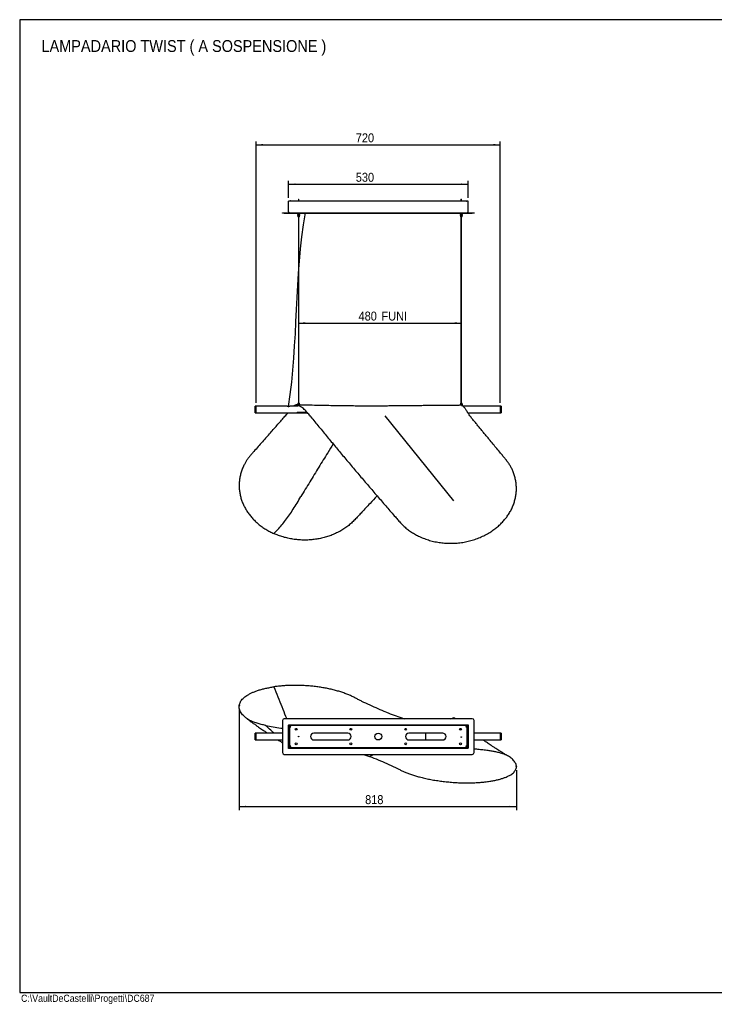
# Model space of a CAD drawing. Header units: millimetres. Extents: x 50 to 4150, y 15 to 2920.
# Tile 1 of 4: x 50 to 2100, y 15 to 2920. Entities that reach past the tile are written whole.
import ezdxf

# ---------------------------------------------------------------- set-up
doc = ezdxf.new("R2010")
doc.units = ezdxf.units.MM
doc.header["$LTSCALE"] = 10
doc.header["$PDSIZE"] = -1
doc.linetypes.add('SLD-Solido', pattern=[0])
for name, color, linetype in [('NOTE', 3, 'SLD-Solido'), ('QUOTE', 1, 'SLD-Solido'), ('SCHIZZI', 9, 'Continuous')]:
    doc.layers.add(name, color=color, linetype=linetype)
doc.styles.add('SLDTEXTSTYLE0', font='GOTHIC.TTF', dxfattribs={"width": 0.913})
doc.dimstyles.new('SLDDIMSTYLE0', dxfattribs={"dimtxt": 26.458333, "dimasz": 20, "dimexe": 0, "dimexo": 0.0625, "dimgap": 6.614583, "dimtad": 1, "dimdec": 1, "dimrnd": 1e-09, "dimzin": 12, "dimdsep": 46, "dimtxsty": 'SLDTEXTSTYLE0', "dimsah": 1, "dimcen": 0.09, "dimadec": 0, "dimazin": 3, "dimtfac": 1, "dimtdec": 1, "dimtofl": 0, "dimtmove": 0, "dimatfit": 3, "dimfxl": 1, "dimfrac": 2, "dimtolj": 1, "dimtzin": 12, "dimarcsym": 0})

# ---------------------------------------------------------------- blocks, each defined once
blk = doc.blocks.new('_D')
at = {"layer": 'QUOTE', "transparency": 16777216}
for p, q in [((843.3, 2394.4), (843.3, 2444.5)), ((1373.3, 2394.4), (1373.3, 2444.5)), ((843.3, 2434.5), (1373.3, 2434.5))]:
    blk.add_line(p, q, dxfattribs=at)
for points in [[(843.3, 2434.5), (863.3, 2432), (863.3, 2437)], [(1373.3, 2434.5), (1353.3, 2437), (1353.3, 2432)]]:
    blk.add_solid(points, dxfattribs=at)
at = {"layer": 'QUOTE', "transparency": 16777216, "insert": (1042, 2468.3), "char_height": 26.46, "attachment_point": 1, "style": 'SLDTEXTSTYLE0'}
blk.add_mtext('530', dxfattribs=at)
blk = doc.blocks.new('_D_1')
at = {"layer": 'QUOTE', "transparency": 16777216}
blk.add_line((873.3, 2025.1), (1353.3, 2025.1), dxfattribs=at)
for points in [[(873.3, 2025.1), (893.3, 2022.6), (893.3, 2027.6)], [(1353.3, 2025.1), (1333.3, 2027.6), (1333.3, 2022.6)]]:
    blk.add_solid(points, dxfattribs=at)
at = {"layer": 'QUOTE', "transparency": 16777216, "char_height": 26.46, "attachment_point": 1, "style": 'SLDTEXTSTYLE0'}
for s, insert in [('480', (1050.1, 2058.9)), (' FUNI', (1108.8, 2058.9))]:
    blk.add_mtext(s, dxfattribs=dict(at, insert=insert))
blk = doc.blocks.new('_D_2')
at = {"layer": 'QUOTE', "transparency": 16777216}
for p, q in [((748.3, 1790.1), (748.3, 2560.9)), ((1468.3, 1790.1), (1468.3, 2560.9)), ((748.3, 2550.9), (1468.3, 2550.9))]:
    blk.add_line(p, q, dxfattribs=at)
for points in [[(748.3, 2550.9), (768.3, 2548.4), (768.3, 2553.4)], [(1468.3, 2550.9), (1448.3, 2553.4), (1448.3, 2548.4)]]:
    blk.add_solid(points, dxfattribs=at)
at = {"layer": 'QUOTE', "transparency": 16777216, "insert": (1042, 2584.7), "char_height": 26.46, "attachment_point": 1, "style": 'SLDTEXTSTYLE0'}
blk.add_mtext('720', dxfattribs=at)
blk = doc.blocks.new('_D_6')
at = {"layer": 'QUOTE', "transparency": 16777216}
for p, q in [((697.9, 886.6), (697.9, 588.4)), ((1516, 706.1), (1516, 588.4)), ((697.9, 598.4), (1516, 598.4))]:
    blk.add_line(p, q, dxfattribs=at)
for points in [[(697.9, 598.4), (717.9, 595.9), (717.9, 600.9)], [(1516, 598.4), (1496, 600.9), (1496, 595.9)]]:
    blk.add_solid(points, dxfattribs=at)
at = {"layer": 'QUOTE', "transparency": 16777216, "insert": (1069.5, 632.2), "char_height": 26.46, "attachment_point": 1, "style": 'SLDTEXTSTYLE0'}
blk.add_mtext('818', dxfattribs=at)

msp = doc.modelspace()

# ---------------------------------------------------------------- linework, layer by layer
for p, q in [((1373.33, 2384.41), (843.33, 2384.41)), ((843.33, 2353.41), (843.33, 2384.41)), ((849.83, 2385.41), (1366.83, 2385.41)), ((872.38, 2390.86), (872.38, 2385.41)), ((872.38, 2390.86), (873.52, 2390.86)), ((873.52, 2390.86), (874.28, 2390.86)), ((874.28, 2385.41), (874.28, 2390.86)), ((1352.38, 2390.86), (1352.38, 2385.41)), ((1352.38, 2390.86), (1354.28, 2390.86)), ((1354.28, 2385.41), (1354.28, 2390.86)), ((1373.33, 2353.41), (1373.33, 2384.41)), ((825.83, 2348.91), (825.83, 2350.41)), ((825.83, 2350.41), (830.83, 2350.41)), ((830.83, 2348.91), (825.83, 2348.91)), ((830.83, 2350.41), (1385.83, 2350.41)), ((830.83, 2348.91), (1385.83, 2348.91)), ((865.33, 2348.91), (865.33, 2348.54)), ((867.41, 2348.54), (865.33, 2348.54)), ((881.33, 2348.54), (867.41, 2348.54)), ((869.93, 2345.2), (869.93, 2341.87)), ((870.81, 2345.2), (869.93, 2345.2)), ((870.81, 2341.87), (869.93, 2341.87)), ((870.48, 2348.54), (870.48, 2345.2)), ((870.48, 2341.87), (870.48, 2338.54)), ((871.22, 2338.54), (870.48, 2338.54)), ((876.73, 2345.2), (870.81, 2345.2)), ((876.73, 2341.87), (870.81, 2341.87)), ((876.18, 2338.54), (871.22, 2338.54)), ((872.38, 2338.54), (872.38, 1788.63)), ((874.28, 1788.63), (874.28, 2338.54)), ((876.18, 2345.2), (876.18, 2348.54)), ((876.18, 2338.54), (876.18, 2341.87)), ((876.73, 2341.87), (876.73, 2345.2)), ((881.33, 2348.54), (881.33, 2348.91)), ((1345.33, 2348.91), (1345.33, 2348.54)), ((1361.33, 2348.54), (1345.33, 2348.54)), ((1349.93, 2345.2), (1349.93, 2341.87)), ((1356.73, 2345.2), (1349.93, 2345.2)), ((1356.73, 2341.87), (1349.93, 2341.87)), ((1350.48, 2348.54), (1350.48, 2345.2)), ((1350.48, 2341.87), (1350.48, 2338.54)), ((1356.18, 2338.54), (1350.48, 2338.54)), ((1352.38, 2338.54), (1352.38, 1788.98)), ((1354.28, 1788.98), (1354.28, 2338.54)), ((1356.18, 2345.2), (1356.18, 2348.54)), ((1356.18, 2338.54), (1356.18, 2341.87)), ((1356.73, 2341.87), (1356.73, 2345.2)), ((1361.33, 2348.54), (1361.33, 2348.91)), ((1385.83, 2350.41), (1390.83, 2350.41)), ((1390.83, 2348.91), (1385.83, 2348.91)), ((1390.83, 2350.41), (1390.83, 2348.91)), ((748.33, 1780.11), (745.33, 1780.11)), ((745.33, 1760.11), (745.33, 1780.11)), ((839.33, 1780.11), (748.33, 1780.11)), ((748.33, 1760.11), (748.33, 1780.11)), ((870.48, 1780.11), (847.32, 1780.11)), ((871.75, 1783.24), (866.97, 1783.34)), ((869.93, 1785.29), (869.93, 1781.96)), ((876.73, 1785.29), (869.93, 1785.29)), ((872.77, 1781.96), (869.93, 1781.96)), ((870.48, 1788.63), (870.48, 1785.29)), ((870.48, 1788.63), (876.18, 1788.63)), ((870.48, 1781.96), (870.48, 1780.11)), ((876.18, 1785.29), (876.18, 1788.63)), ((876.18, 1780.11), (876.18, 1780.36)), ((876.64, 1780.11), (876.18, 1780.11)), ((876.73, 1782.85), (876.73, 1785.29)), ((1092.58, 1780.11), (1083.71, 1780.11)), ((1349.93, 1785.65), (1349.93, 1782.31)), ((1356.73, 1785.65), (1349.93, 1785.65)), ((1356.73, 1782.31), (1349.93, 1782.31)), ((1350.48, 1788.98), (1350.48, 1785.65)), ((1350.48, 1788.98), (1356.18, 1788.98)), ((1350.48, 1782.31), (1350.48, 1782.3)), ((1356.18, 1785.65), (1356.18, 1788.98)), ((1356.18, 1781.52), (1356.18, 1782.31)), ((1356.73, 1782.31), (1356.73, 1785.65)), ((1468.33, 1780.11), (1358.41, 1780.11)), ((1471.33, 1780.11), (1468.33, 1780.11)), ((1468.33, 1780.11), (1468.33, 1760.11)), ((1471.33, 1780.11), (1471.33, 1760.11)), ((745.33, 1760.11), (748.33, 1760.11)), ((748.33, 1760.11), (868.33, 1760.11)), ((868.33, 1761.18), (898.59, 1761.18)), ((868.33, 1760.11), (868.33, 1761.18)), ((868.83, 1761.18), (868.83, 1761.06)), ((898.69, 1761.06), (868.83, 1761.06)), ((868.83, 1761.06), (868.83, 1760.11)), ((868.83, 1760.11), (899.5, 1760.11)), ((1331.35, 1500.95), (1128.33, 1751.03)), ((1372.28, 1760.11), (1468.33, 1760.11)), ((1468.33, 1760.11), (1471.33, 1760.11)), ((825.83, 852.58), (825.83, 757.58)), ((1385.83, 857.58), (830.83, 857.58)), ((1322.87, 857.58), (1331.35, 860.77)), ((1331.35, 860.77), (1323.56, 857.58)), ((1335.2, 857.58), (1331.35, 860.77)), ((1332.94, 857.58), (1331.35, 860.77)), ((1390.83, 757.58), (1390.83, 852.58)), ((748.33, 815.04), (745.33, 815.04)), ((745.33, 805.04), (745.33, 815.04)), ((825.83, 815.04), (748.33, 815.04)), ((748.33, 805.04), (748.33, 815.04)), ((843.33, 840.08), (843.33, 838.58)), ((843.33, 840.08), (1373.33, 840.08)), ((843.33, 838.58), (1373.33, 838.58)), ((843.33, 838.48), (844.83, 838.48)), ((843.33, 771.68), (843.33, 838.48)), ((844.83, 771.68), (844.83, 838.48)), ((845.08, 824.08), (844.83, 824.33)), ((844.83, 819.83), (845.08, 820.08)), ((845.43, 824.08), (845.08, 824.08)), ((845.08, 824.08), (845.08, 820.08)), ((845.08, 820.08), (845.43, 820.08)), ((845.43, 824.08), (845.43, 820.08)), ((845.43, 820.31), (845.72, 820.31)), ((845.83, 823.86), (845.72, 823.86)), ((1370.83, 837.58), (845.83, 837.58)), ((845.83, 837.58), (845.83, 835.58)), ((845.83, 835.48), (845.83, 774.68)), ((846.33, 835.48), (845.83, 835.48)), ((1018.33, 815.08), (918.33, 815.08)), ((1298.33, 815.08), (1198.33, 815.08)), ((1247.32, 815.08), (1247.32, 795.08)), ((1370.33, 835.48), (1370.83, 835.48)), ((1370.83, 837.58), (1370.83, 835.58)), ((1370.83, 774.68), (1370.83, 835.48)), ((1370.83, 820.31), (1370.92, 820.31)), ((1371.23, 823.86), (1370.92, 823.86)), ((1370.92, 820.31), (1371.23, 820.31)), ((1370.99, 822.04), (1370.99, 822.04)), ((1371.09, 820.31), (1371.08, 820.15)), ((1371.58, 824.08), (1371.23, 824.08)), ((1371.23, 820.08), (1371.23, 824.08)), ((1371.23, 820.08), (1371.58, 820.08)), ((1371.83, 824.33), (1371.58, 824.08)), ((1371.58, 823.93), (1371.58, 824.08)), ((1371.58, 820.08), (1371.58, 823.93)), ((1371.58, 820.08), (1371.83, 819.83)), ((1373.33, 838.48), (1371.83, 838.48)), ((1371.83, 838.48), (1371.83, 771.68)), ((1372.67, 838.48), (1373.33, 838.58)), ((1373.33, 840.08), (1373.33, 838.58)), ((1373.33, 838.48), (1373.33, 771.68)), ((1468.33, 815.04), (1390.83, 815.04)), ((1471.33, 815.04), (1468.33, 815.04)), ((1468.33, 815.04), (1468.33, 809.02)), ((1468.33, 815.04), (1468.33, 805.04)), ((1471.33, 815.04), (1471.33, 809.02)), ((745.33, 795.04), (745.33, 805.04)), ((745.33, 795.04), (748.33, 795.04)), ((748.33, 795.04), (748.33, 805.04)), ((748.33, 795.04), (825.83, 795.04)), ((825.83, 794.16), (824.7, 795.04)), ((845.08, 790.08), (844.83, 790.33)), ((844.83, 785.83), (845.08, 786.08)), ((845.43, 790.08), (845.08, 790.08)), ((845.08, 790.08), (845.08, 786.08)), ((845.08, 786.08), (845.43, 786.08)), ((845.43, 790.08), (845.43, 788.08)), ((845.43, 788.08), (845.43, 786.08)), ((845.43, 786.31), (845.64, 786.31)), ((845.49, 789.86), (845.49, 790.09)), ((845.83, 789.9), (845.81, 789.93)), ((918.33, 795.08), (1018.33, 795.08)), ((1198.33, 795.08), (1298.33, 795.08)), ((1370.83, 786.31), (1370.92, 786.31)), ((1371.23, 789.86), (1370.92, 789.86)), ((1370.92, 786.31), (1371.23, 786.31)), ((1370.99, 788.04), (1370.99, 788.04)), ((1371.58, 790.08), (1371.23, 790.08)), ((1371.23, 786.08), (1371.23, 790.08)), ((1371.23, 786.08), (1371.58, 786.08)), ((1371.83, 790.33), (1371.58, 790.08)), ((1371.58, 789.93), (1371.58, 790.08)), ((1371.58, 786.08), (1371.58, 789.93)), ((1371.58, 786.08), (1371.83, 785.83)), ((1390.83, 795.04), (1468.33, 795.04)), ((1468.33, 809.02), (1468.33, 795.04)), ((1468.33, 805.04), (1468.33, 795.04)), ((1468.33, 795.04), (1471.33, 795.04)), ((1471.33, 809.02), (1471.33, 795.04)), ((843.33, 771.68), (844.83, 771.68)), ((843.87, 771.68), (843.33, 771.58)), ((843.33, 770.08), (843.33, 771.58)), ((1373.33, 771.58), (843.33, 771.58)), ((1373.33, 770.08), (843.33, 770.08)), ((845.83, 774.68), (846.6, 774.68)), ((845.83, 772.58), (845.83, 774.58)), ((845.83, 772.58), (1370.83, 772.58)), ((1370.83, 774.68), (1370.06, 774.68)), ((1370.83, 772.58), (1370.83, 774.58)), ((1373.33, 771.68), (1371.83, 771.68)), ((1373.33, 771.58), (1372.67, 771.68)), ((1373.33, 770.08), (1373.33, 771.58)), ((830.83, 752.58), (1385.83, 752.58)), ((1065.07, 752.58), (1082.72, 746.4)), ((1082.72, 746.4), (1094.06, 752.58))]:
    msp.add_line(p, q)
at = {"flags": 128}
for points in [[(845.64, 822.08), (845.64, 822.08)], [(845.57, 788.08), (845.57, 788.08)]]:
    msp.add_lwpolyline(points, dxfattribs=at)
for centre, radius in [((865.83, 826.58), 2.7), ((1027.49, 826.58), 2.7), ((1108.33, 805.08), 10), ((1189.16, 826.58), 2.7), ((1350.83, 826.58), 2.7), ((865.83, 783.58), 2.7), ((873.33, 805.08), 0.95), ((1027.49, 783.58), 2.7), ((1189.16, 783.58), 2.7), ((1350.83, 783.58), 2.7), ((1353.33, 803.48), 0.95)]:
    msp.add_circle(centre, radius)
for centre, radius, start, end in [((830.83, 852.58), 5, 90, 180), ((1385.83, 852.58), 5, 0, 90), ((918.33, 805.08), 10, 90, 270), ((1018.33, 805.08), 10, 270, 90), ((1198.33, 805.08), 10, 90, 270), ((1298.33, 805.08), 10, 270, 90), ((830.83, 757.58), 5, 180, 270), ((1385.83, 757.58), 5, 270, 0)]:
    msp.add_arc(centre, radius, start, end)
for points, knots in [([(849.24, 2385.29), (848.92, 2385.26), (848.17, 2385.17), (847.58, 2384.68), (847.26, 2384.41)], [0, 0, 0, 0, 0.4353633, 1, 1, 1, 1]), ([(848, 2384.41), (848.12, 2384.54), (848.42, 2384.84), (848.87, 2385.15), (849.35, 2385.37), (849.67, 2385.4), (849.83, 2385.41)], [0, 0, 0, 0, 0.20239602, 0.48509908, 0.73941285, 1, 1, 1, 1]), ([(1366.83, 2385.41), (1366.91, 2385.41), (1367.08, 2385.4), (1367.33, 2385.34), (1367.59, 2385.24), (1367.84, 2385.1), (1368.18, 2384.87), (1368.46, 2384.63), (1368.65, 2384.43), (1368.67, 2384.41)], [0, 0, 0, 0, 0.1361621, 0.27326961, 0.41334994, 0.55446038, 0.69074873, 0.96795589, 1, 1, 1, 1]), ([(1369.4, 2384.41), (1369.07, 2384.68), (1368.5, 2385.16), (1367.76, 2385.25), (1367.45, 2385.29)], [0, 0, 0, 0, 0.5747652, 1, 1, 1, 1]), ([(846.33, 2350.41), (846.07, 2350.46), (845.56, 2350.55), (844.8, 2351.27), (844.05, 2352.27), (843.56, 2353.04), (843.33, 2353.41)], [0, 0, 0, 0, 0.254649, 0.5095407, 0.7644336, 1, 1, 1, 1]), ([(839.33, 1780.11), (839.33, 1780.11), (839.33, 1780.11), (839.39, 1780.09), (839.49, 1780.05), (839.62, 1780), (839.82, 1779.92), (840, 1779.86), (840.14, 1779.82), (840.34, 1779.75), (840.59, 1779.68), (840.93, 1779.58), (841.3, 1779.49), (841.71, 1779.41), (842.15, 1779.35), (842.59, 1779.3), (843.04, 1779.28), (843.47, 1779.27), (843.92, 1779.29), (844.49, 1779.34), (845.05, 1779.43), (845.48, 1779.52), (845.76, 1779.59), (845.94, 1779.64), (846.18, 1779.71), (846.43, 1779.79), (846.7, 1779.87), (846.92, 1779.96), (847.1, 1780.02), (847.23, 1780.07), (847.31, 1780.11), (847.32, 1780.11), (847.32, 1780.11)], [0, 0, 0, 0, 0.0248222, 0.0657721, 0.0822597, 0.1241033, 0.1677876, 0.186608, 0.2054282, 0.2249164, 0.2647047, 0.2915733, 0.3323814, 0.3730813, 0.4007019, 0.442877, 0.4812274, 0.5071012, 0.5465715, 0.5869129, 0.6442805, 0.6883878, 0.7073884, 0.7263888, 0.746054, 0.7864025, 0.8137318, 0.8553708, 0.8957228, 0.9230397, 0.9646435, 1, 1, 1, 1]), ([(909.11, 1748.49), (907.74, 1750.18), (904.98, 1753.56), (900.79, 1758.57), (896.67, 1763.59), (892.17, 1768.23), (887.27, 1772.67), (882.53, 1776.4), (878.14, 1779.39), (874.09, 1781.62), (870.03, 1783.1), (866.11, 1783.54), (862.53, 1782.75), (859.99, 1781.5), (858.71, 1780.39), (858.4, 1780.11)], [0, 0, 0, 0, 0.0884126, 0.1768983, 0.2655769, 0.3550882, 0.445371, 0.5366397, 0.6062798, 0.677336, 0.7502444, 0.8249541, 0.9004284, 0.9754, 1, 1, 1, 1]), ([(1350.7, 1782.31), (1345.36, 1782.26), (1334.36, 1782.16), (1318.08, 1782.02), (1302.26, 1781.88), (1287.58, 1781.75), (1274.05, 1781.63), (1261.68, 1781.51), (1250.85, 1781.41), (1241.49, 1781.32), (1233.5, 1781.24), (1226.4, 1781.17), (1219.77, 1781.1), (1213.78, 1781.03), (1208.62, 1780.98), (1204.72, 1780.94), (1201.54, 1780.9), (1197.31, 1780.86), (1191.25, 1780.79), (1183.37, 1780.71), (1174.63, 1780.62), (1165.09, 1780.52), (1154.51, 1780.43), (1142.15, 1780.33), (1127.96, 1780.23), (1111.86, 1780.15), (1094.5, 1780.11), (1075.88, 1780.12), (1056, 1780.19), (1034.85, 1780.32), (1013.12, 1780.54), (990.86, 1780.83), (968.14, 1781.21), (944.36, 1781.67), (919.52, 1782.2), (896.21, 1782.71), (881.19, 1783.04), (874.81, 1783.17)], [0, 0, 0, 0, 0.033668, 0.0693423, 0.1026007, 0.1334417, 0.1618638, 0.1878656, 0.2114458, 0.2300912, 0.246881, 0.2618145, 0.2748911, 0.2886679, 0.2995212, 0.3074503, 0.313261, 0.3195882, 0.3341164, 0.3514276, 0.3692359, 0.3892632, 0.4115096, 0.4359753, 0.4671457, 0.5009743, 0.5374481, 0.5765696, 0.6183416, 0.6627675, 0.7098509, 0.7553486, 0.8030857, 0.8530653, 0.9052895, 0.9597596, 1, 1, 1, 1]), ([(1353.72, 1782.2), (1354, 1782.19), (1355.09, 1782.16), (1356.78, 1781.37), (1358.98, 1779.81), (1361.21, 1777.47), (1363.53, 1774.39), (1365.87, 1770.8), (1368.29, 1766.83), (1370.67, 1762.55), (1373.48, 1758.11), (1375.56, 1755.32), (1376.6, 1753.92)], [0, 0, 0, 0, 0.036032, 0.1414006, 0.2449713, 0.360463, 0.4727583, 0.5816915, 0.6880974, 0.7924783, 0.8959553, 1, 1, 1, 1]), ([(775.8, 1685.28), (783.26, 1693.69), (798.16, 1710.5), (814.67, 1729.31), (825.35, 1741.53), (830.24, 1747.14), (835.14, 1752.75), (838.93, 1757.07), (841.02, 1759.52), (841.53, 1760.11)], [0, 0, 0, 0, 0.3393962, 0.6781358, 0.7525818, 0.8269763, 0.9014723, 0.9761129, 1, 1, 1, 1]), ([(909.11, 1748.49), (917.17, 1738.62), (933.29, 1718.89), (957.55, 1689.47), (981.86, 1660.19), (1006.58, 1630.62), (1031.71, 1600.78), (1057.24, 1570.67), (1074.22, 1550.81), (1082.72, 1540.87)], [0, 0, 0, 0, 0.1396839, 0.2794163, 0.4192332, 0.5591662, 0.7059172, 0.8528536, 1, 1, 1, 1]), ([(1082.72, 1540.87), (1091.18, 1531.01), (1108.1, 1511.29), (1133.42, 1482.03), (1153.09, 1459.42), (1167.17, 1443.3), (1175.66, 1433.57), (1184.98, 1424.44), (1195.18, 1416), (1206.11, 1408.21), (1217.75, 1401.17), (1230.59, 1394.61), (1244.65, 1388.72), (1259.9, 1383.68), (1275.64, 1379.76), (1291.77, 1377.01), (1308.15, 1375.44), (1324.67, 1375.06), (1341.2, 1375.88), (1357.62, 1377.89), (1373.79, 1381.07), (1389.61, 1385.4), (1404.94, 1390.85), (1419.68, 1397.38), (1433.72, 1404.93), (1446.4, 1413.11), (1457.73, 1421.71), (1467.79, 1430.57), (1477.02, 1440.02), (1485.37, 1450.01), (1492.81, 1460.49), (1499.27, 1471.39), (1504.73, 1482.64), (1509.16, 1494.2), (1512.51, 1505.98), (1514.79, 1517.91), (1515.97, 1529.94), (1516.04, 1541.99), (1515.01, 1553.98), (1512.89, 1565.85), (1509.68, 1577.53), (1505.64, 1588.33), (1500.96, 1598.22), (1495.95, 1607.31), (1489.87, 1615.87), (1483.04, 1624.23), (1476.25, 1632.76), (1467.97, 1642.87), (1458.24, 1654.59), (1447.07, 1667.99), (1437.16, 1679.95), (1428.47, 1690.44), (1421.02, 1699.47), (1413.58, 1708.52), (1406.14, 1717.57), (1398.71, 1726.64), (1391.3, 1735.72), (1383.83, 1744.81), (1379.01, 1750.88), (1376.6, 1753.92)], [0, 0, 0, 0, 0.0461197, 0.09231577, 0.13859211, 0.15419313, 0.16982821, 0.18558495, 0.20149339, 0.21754134, 0.23372734, 0.25004071, 0.2687183, 0.28752557, 0.30643754, 0.32542851, 0.34446851, 0.36352757, 0.38257495, 0.4015802, 0.42051394, 0.43934877, 0.45805856, 0.47662415, 0.49502582, 0.51325101, 0.52904776, 0.54470067, 0.5602116, 0.57558507, 0.59082913, 0.60595473, 0.6209758, 0.63591011, 0.65077658, 0.6655967, 0.68039264, 0.69518705, 0.71000404, 0.7248655, 0.73979321, 0.75480661, 0.76744122, 0.78015723, 0.79298138, 0.80584857, 0.81869051, 0.83153382, 0.85171519, 0.87188968, 0.89205657, 0.90555792, 0.91905698, 0.93255407, 0.94604958, 0.95954005, 0.97303635, 0.98652955, 1, 1, 1, 1]), ([(775.8, 1685.28), (771.58, 1680.53), (763.13, 1671.04), (750.51, 1656.89), (740.25, 1645.23), (732.43, 1636.02), (726.66, 1629.46), (721.54, 1622.64), (717.06, 1615.5), (712.34, 1607), (707.72, 1597.02), (703.57, 1585.5), (700.49, 1573.73), (698.5, 1561.79), (697.6, 1549.74), (697.81, 1537.75), (699.09, 1525.9), (701.4, 1514.26), (704.74, 1502.77), (709.08, 1491.51), (714.41, 1480.53), (720.7, 1469.89), (727.9, 1459.67), (735.99, 1449.9), (744.91, 1440.65), (754.61, 1431.96), (765.05, 1423.88), (776.17, 1416.48), (787.88, 1409.72), (796.1, 1405.85), (800.22, 1403.91)], [0, 0, 0, 0, 0.0520705, 0.1042647, 0.1566009, 0.1813353, 0.2061843, 0.2309982, 0.2557051, 0.2803058, 0.3167353, 0.3529834, 0.3890809, 0.4250637, 0.4609699, 0.4968394, 0.531782, 0.5667673, 0.6018318, 0.6370107, 0.6723323, 0.7078375, 0.7435379, 0.7794571, 0.8156091, 0.8520042, 0.8886448, 0.9255298, 0.962654, 1, 1, 1, 1]), ([(974.97, 1668.52), (969.64, 1659.86), (955.55, 1636.97), (932.63, 1599.54), (906.23, 1556.35), (888.6, 1527.39), (879.8, 1512.92)], [0, 0, 0, 0, 0.1687763, 0.4464167, 0.7234278, 1, 1, 1, 1]), ([(1104.83, 1515.14), (1097.84, 1507.61), (1082.85, 1491.47), (1064.79, 1472.16), (1050.57, 1457.04), (1041.19, 1447.05), (1031.74, 1437.14), (1021.24, 1428.05), (1009.92, 1419.66), (997.9, 1412.16), (985.31, 1405.53), (972.24, 1399.8), (958.65, 1394.95), (944.64, 1391), (930.27, 1387.98), (915.65, 1385.91), (900.86, 1384.8), (886, 1384.66), (871.14, 1385.49), (856.39, 1387.28), (841.82, 1390.01), (827.55, 1393.7), (813.61, 1398.24), (804.68, 1402.02), (800.22, 1403.91)], [0, 0, 0, 0, 0.0884673, 0.1897352, 0.2295875, 0.2694774, 0.309493, 0.3497971, 0.3903906, 0.4312627, 0.4713247, 0.5116119, 0.552098, 0.5927511, 0.6335358, 0.6744146, 0.7153472, 0.7562925, 0.7972089, 0.8380559, 0.8787936, 0.9193861, 0.9597979, 1, 1, 1, 1]), ([(800.22, 1403.91), (804.12, 1407.87), (811.9, 1415.77), (823.42, 1429.14), (834.78, 1443.5), (846.12, 1459.1), (857.44, 1475.93), (868.74, 1493.87), (876.12, 1506.58), (879.8, 1512.92)], [0, 0, 0, 0, 0.1425409, 0.2843197, 0.4252484, 0.5653088, 0.7111342, 0.8560378, 1, 1, 1, 1]), ([(775.8, 837.88), (771.58, 838.77), (763.13, 840.57), (750.51, 844.11), (740.25, 847.63), (732.43, 851.02), (726.66, 853.8), (721.54, 857.2), (717.06, 860.71), (712.34, 864.82), (707.72, 869.62), (703.57, 875.08), (700.49, 880.59), (698.5, 886.12), (697.6, 891.64), (697.81, 897.06), (699.09, 902.35), (701.4, 907.5), (704.74, 912.52), (709.08, 917.37), (714.41, 922.05), (720.7, 926.5), (727.9, 930.72), (735.99, 934.69), (744.91, 938.37), (754.61, 941.75), (765.05, 944.81), (776.17, 947.52), (787.88, 949.92), (796.1, 951.19), (800.22, 951.84)], [0, 0, 0, 0, 0.0520705, 0.1042647, 0.1566009, 0.1813353, 0.2061843, 0.2309982, 0.2557051, 0.2803058, 0.3167353, 0.3529834, 0.3890809, 0.4250637, 0.4609699, 0.4968394, 0.531782, 0.5667673, 0.6018318, 0.6370107, 0.6723323, 0.7078375, 0.7435379, 0.7794571, 0.8156091, 0.8520042, 0.8886448, 0.9255298, 0.962654, 1, 1, 1, 1]), ([(1131.74, 876.89), (1123.75, 880.14), (1107.77, 886.66), (1083.84, 897.41), (1064.79, 906.53), (1050.57, 913.64), (1041.19, 918.43), (1031.74, 923.44), (1021.24, 928.17), (1009.92, 932.62), (997.9, 936.72), (985.31, 940.45), (972.24, 943.8), (958.65, 946.78), (944.64, 949.38), (930.27, 951.57), (915.65, 953.35), (900.86, 954.71), (886, 955.63), (871.14, 956.11), (856.39, 956.15), (841.82, 955.74), (827.55, 954.89), (813.61, 953.64), (804.68, 952.44), (800.22, 951.84)], [0, 0, 0, 0, 0.0905124, 0.1812486, 0.2722088, 0.3080047, 0.3438344, 0.379777, 0.4159786, 0.4524404, 0.4891522, 0.5251364, 0.561323, 0.5976882, 0.6342033, 0.6708367, 0.7075546, 0.7443209, 0.7810985, 0.8178502, 0.8545396, 0.8911308, 0.9275915, 0.9638899, 1, 1, 1, 1]), ([(800.22, 951.84), (804.12, 941.97), (811.9, 922.28), (823.41, 893.49), (832.09, 871.93), (836.88, 860.16), (837.93, 857.58)], [0, 0, 0, 0, 0.30668377, 0.6117279, 0.91494291, 1, 1, 1, 1]), ([(1131.74, 876.89), (1139.43, 873.91), (1154.81, 867.95), (1172.83, 861.59), (1183.15, 858.39), (1185.77, 857.58)], [0, 0, 0, 0, 0.428056, 0.8551054, 1, 1, 1, 1]), ([(720.97, 857.71), (724.2, 855.32), (730.38, 850.73), (739.23, 844.29), (747.23, 838.55), (754.39, 833.47), (760.7, 829.07), (766.15, 825.29), (770.86, 822.07), (775, 819.26), (778.41, 816.96), (780.47, 815.58), (781.29, 815.04)], [0, 0, 0, 0, 0.1618502, 0.3090786, 0.4419326, 0.5606344, 0.6653814, 0.7548422, 0.8311612, 0.8984011, 0.9598373, 1, 1, 1, 1]), ([(800.77, 815.04), (797.46, 817.93), (789.09, 825.25), (780.81, 833.12), (775.8, 837.88)], [0, 0, 0, 0, 0.3951195, 1, 1, 1, 1]), ([(775.8, 837.88), (783.26, 836.37), (798.16, 833.36), (814.67, 830.89), (823.88, 829.67), (825.67, 829.46), (825.83, 829.44)], [0, 0, 0, 0, 0.4466944, 0.8925245, 0.9905062, 1, 1, 1, 1]), ([(843.33, 838.58), (843.47, 838.58), (843.66, 838.57), (843.87, 838.5), (843.93, 838.48)], [0, 0, 0, 0, 0.7014672, 1, 1, 1, 1]), ([(845.83, 837.39), (845.8, 837.4), (845.58, 837.54), (845.25, 837.78), (844.89, 838.13), (844.85, 838.37), (844.83, 838.48)], [0, 0, 0, 0, 0.0412144, 0.3608096, 0.6804048, 1, 1, 1, 1]), ([(845.1, 837.97), (845.11, 837.96), (845.32, 837.85), (845.56, 837.68), (845.79, 837.5), (845.83, 837.47)], [0, 0, 0, 0, 0.0360401, 0.8521917, 1, 1, 1, 1]), ([(845.49, 822.08), (845.5, 822.4), (845.51, 823.04), (845.54, 823.72), (845.55, 824.07), (845.58, 824.12), (845.6, 823.79), (845.62, 823.11), (845.64, 822.32), (845.66, 821.49), (845.68, 820.68), (845.7, 820.2), (845.71, 820.03), (845.72, 820.09), (845.72, 820.09)], [0, 0, 0, 0, 0.0997624, 0.2006452, 0.2778936, 0.3582651, 0.4570634, 0.5578249, 0.6372628, 0.7143971, 0.8161834, 0.9144146, 0.9942539, 1, 1, 1, 1]), ([(845.49, 822.08), (845.5, 822.37), (845.51, 822.93), (845.54, 823.54), (845.55, 823.84), (845.58, 823.89), (845.6, 823.6), (845.62, 822.99), (845.63, 822.44), (845.64, 822.15), (845.64, 822.09)], [0, 0, 0, 0, 0.15114905, 0.30399612, 0.42103366, 0.54280452, 0.6924925, 0.84515574, 0.96551158, 1, 1, 1, 1]), ([(845.72, 823.85), (845.69, 823.89), (845.64, 823.97), (845.59, 824.05), (845.57, 824.08)], [0, 0, 0, 0, 0.4999781, 1, 1, 1, 1]), ([(845.72, 820.09), (845.74, 820.12), (845.78, 820.18), (845.82, 820.23), (845.83, 820.25)], [0, 0, 0, 0, 0.696946, 1, 1, 1, 1]), ([(845.83, 835.48), (845.84, 835.41), (845.86, 835.27), (846.05, 835.06), (846.35, 834.85), (846.76, 834.63), (847.27, 834.42), (847.85, 834.21), (848.49, 833.99), (849.16, 833.79), (849.61, 833.65), (849.83, 833.58)], [0, 0, 0, 0, 0.1106001, 0.2244064, 0.3350234, 0.448848, 0.559465, 0.6732897, 0.7839067, 0.8977313, 1, 1, 1, 1]), ([(848.16, 834.78), (848.18, 834.76), (848.26, 834.66), (848.47, 834.48), (848.79, 834.24), (849.24, 833.94), (849.6, 833.72), (849.83, 833.58)], [0, 0, 0, 0, 0.0521088, 0.2545982, 0.4513267, 0.6537587, 1, 1, 1, 1]), ([(1370.83, 837.58), (1370.49, 837.52), (1369.81, 837.4), (1368.79, 836.44), (1367.79, 835.11), (1367.14, 834.08), (1366.83, 833.58)], [0, 0, 0, 0, 0.2546509, 0.50954259, 0.76443554, 1, 1, 1, 1]), ([(1370.83, 835.58), (1370.36, 835.53), (1369.43, 835.41), (1368.1, 834.58), (1367.23, 833.9), (1366.83, 833.58)], [0, 0, 0, 0, 0.3481379, 0.6975294, 1, 1, 1, 1]), ([(1366.83, 833.58), (1367.09, 833.74), (1367.6, 834.06), (1368.16, 834.43), (1368.35, 834.65), (1368.39, 834.7)], [0, 0, 0, 0, 0.4249689, 0.8499378, 1, 1, 1, 1]), ([(1370.83, 837.47), (1370.91, 837.53), (1371.16, 837.73), (1371.41, 837.88), (1371.57, 837.98)], [0, 0, 0, 0, 0.3353161, 1, 1, 1, 1]), ([(1370.92, 824.08), (1370.89, 824.04), (1370.86, 824), (1370.83, 823.95), (1370.83, 823.95)], [0, 0, 0, 0, 0.849114, 1, 1, 1, 1]), ([(1371.07, 820.14), (1371.06, 820.13), (1371.05, 820.09), (1371.04, 820.47), (1371.02, 821.09), (1371, 821.88), (1370.98, 822.78), (1370.96, 823.55), (1370.94, 823.97), (1370.92, 824.13), (1370.92, 824.07), (1370.92, 824.07)], [0, 0, 0, 0, 0.0545658, 0.2063788, 0.3260644, 0.4422793, 0.5956364, 0.743637, 0.8639275, 0.983864, 1, 1, 1, 1]), ([(1370.92, 820.32), (1370.94, 820.28), (1370.99, 820.2), (1371.04, 820.12), (1371.07, 820.09)], [0, 0, 0, 0, 0.4999866, 1, 1, 1, 1]), ([(1371.83, 838.48), (1371.82, 838.42), (1371.81, 838.29), (1371.67, 838.04), (1371.41, 837.78), (1371.11, 837.58), (1370.99, 837.5)], [0, 0, 0, 0, 0.1961685, 0.3995091, 0.7549663, 1, 1, 1, 1]), ([(1371.14, 821.82), (1371.13, 821.59), (1371.12, 821.13), (1371.1, 820.63), (1371.08, 820.31), (1371.06, 820.29), (1371.04, 820.64), (1371.02, 821.21), (1371, 821.69), (1371, 821.97), (1371, 822.03)], [0, 0, 0, 0, 0.1391861, 0.2631985, 0.3922263, 0.550835, 0.7125962, 0.8401246, 0.9639539, 1, 1, 1, 1]), ([(812.24, 795.04), (813.8, 794.06), (817.62, 791.68), (822.15, 788.9), (825.11, 787.11), (825.83, 786.68)], [0, 0, 0, 0, 0.3447634, 0.8416396, 1, 1, 1, 1]), ([(845.49, 790.09), (845.5, 790.04), (845.51, 789.95), (845.54, 789.33), (845.55, 788.58), (845.58, 787.75), (845.6, 786.9), (845.62, 786.31), (845.63, 786.06), (845.64, 786.11), (845.64, 786.12)], [0, 0, 0, 0, 0.1493422, 0.3003615, 0.4160007, 0.5363151, 0.6842142, 0.8350519, 0.9539687, 1, 1, 1, 1]), ([(845.49, 789.86), (845.5, 789.82), (845.51, 789.74), (845.54, 789.19), (845.55, 788.59), (845.56, 788.23), (845.57, 788.08)], [0, 0, 0, 0, 0.3016175, 0.6066234, 0.8401715, 1, 1, 1, 1]), ([(845.66, 789.71), (845.64, 789.75), (845.59, 789.82), (845.54, 789.89), (845.51, 789.93)], [0, 0, 0, 0, 0.4999977, 1, 1, 1, 1]), ([(845.64, 789.86), (845.65, 789.82), (845.66, 789.74), (845.69, 789.19), (845.7, 788.52), (845.73, 787.79), (845.75, 787.03), (845.77, 786.51), (845.78, 786.3), (845.79, 786.33), (845.79, 786.34)], [0, 0, 0, 0, 0.14931159, 0.30030055, 0.41591531, 0.53620584, 0.68407412, 0.83488148, 0.9537742, 1, 1, 1, 1]), ([(845.64, 786.08), (845.67, 786.12), (845.72, 786.2), (845.77, 786.28), (845.79, 786.31)], [0, 0, 0, 0, 0.5029358, 1, 1, 1, 1]), ([(845.72, 788.08), (845.72, 788.1), (845.72, 788.35), (845.74, 788.87), (845.75, 789.55), (845.77, 789.8), (845.77, 789.93)], [0, 0, 0, 0, 0.0137946, 0.3339737, 0.6602923, 1, 1, 1, 1]), ([(845.72, 788.1), (845.72, 788.1), (845.72, 788.33), (845.74, 788.79), (845.75, 789.36), (845.77, 789.78), (845.79, 789.83), (845.79, 789.86)], [0, 0, 0, 0, 0.0064787, 0.2479612, 0.4940716, 0.7502835, 1, 1, 1, 1]), ([(1370.92, 790.08), (1370.89, 790.04), (1370.86, 790), (1370.83, 789.95), (1370.83, 789.95)], [0, 0, 0, 0, 0.849114, 1, 1, 1, 1]), ([(1371.09, 786.31), (1371.09, 786.25), (1371.08, 786.04), (1371.06, 786.07), (1371.04, 786.45), (1371.02, 787.09), (1371, 787.88), (1370.98, 788.78), (1370.96, 789.55), (1370.94, 789.97), (1370.92, 790.13), (1370.92, 790.07), (1370.92, 790.07)], [0, 0, 0, 0, 0.0519188, 0.1808855, 0.3124147, 0.4161091, 0.5167965, 0.6496635, 0.7778897, 0.8821082, 0.9860199, 1, 1, 1, 1]), ([(1370.92, 786.32), (1370.94, 786.28), (1370.99, 786.2), (1371.04, 786.12), (1371.07, 786.09)], [0, 0, 0, 0, 0.4999866, 1, 1, 1, 1]), ([(1371.14, 787.82), (1371.13, 787.59), (1371.12, 787.13), (1371.1, 786.63), (1371.08, 786.31), (1371.06, 786.29), (1371.04, 786.64), (1371.02, 787.21), (1371, 787.69), (1371, 787.97), (1371, 788.03)], [0, 0, 0, 0, 0.1391861, 0.2631985, 0.3922263, 0.550835, 0.7125962, 0.8401246, 0.9639539, 1, 1, 1, 1]), ([(1492.26, 747.16), (1489.22, 748.97), (1483.42, 752.42), (1475.2, 757.42), (1467.85, 761.96), (1461.39, 766), (1455.8, 769.53), (1451.18, 772.5), (1447.49, 774.9), (1444.68, 776.74), (1442.53, 778.15), (1440.75, 779.32), (1439.07, 780.43), (1436.42, 782.18), (1432.57, 784.75), (1427.55, 788.14), (1422.44, 791.63), (1419.1, 793.94), (1417.52, 795.04)], [0, 0, 0, 0, 0.1179373, 0.2254298, 0.3221478, 0.4077955, 0.4821078, 0.5448551, 0.5931574, 0.6309225, 0.6580489, 0.6802597, 0.7030853, 0.7265308, 0.7881011, 0.8606509, 0.9336819, 1, 1, 1, 1]), ([(844.83, 771.68), (844.85, 771.8), (844.89, 772.03), (845.25, 772.38), (845.58, 772.63), (845.8, 772.76), (845.83, 772.78)], [0, 0, 0, 0, 0.3195952, 0.6391904, 0.9587856, 1, 1, 1, 1]), ([(845.81, 772.68), (845.63, 772.55), (845.39, 772.36), (845.14, 772.22), (845.07, 772.18)], [0, 0, 0, 0, 0.71565203, 1, 1, 1, 1]), ([(845.83, 774.58), (846.06, 774.6), (846.52, 774.63), (847.21, 774.85), (847.92, 775.2), (848.58, 775.63), (849.22, 776.11), (849.62, 776.42), (849.83, 776.58)], [0, 0, 0, 0, 0.1716459, 0.3482264, 0.5204767, 0.6977157, 0.847242, 1, 1, 1, 1]), ([(845.83, 772.58), (845.99, 772.6), (846.33, 772.63), (846.84, 772.87), (847.35, 773.26), (847.86, 773.78), (848.37, 774.41), (848.87, 775.1), (849.35, 775.84), (849.67, 776.34), (849.83, 776.58)], [0, 0, 0, 0, 0.1255245, 0.254681, 0.3803216, 0.5096046, 0.6352458, 0.7645294, 0.8808302, 1, 1, 1, 1]), ([(849.83, 776.58), (849.57, 776.43), (849.05, 776.11), (848.47, 775.72), (848.27, 775.48), (848.2, 775.4)], [0, 0, 0, 0, 0.4026139, 0.8052279, 1, 1, 1, 1]), ([(1082.72, 746.4), (1091.18, 743.16), (1108.1, 736.68), (1133.42, 725.73), (1153.09, 716.51), (1167.17, 709.63), (1175.66, 705.25), (1184.98, 700.94), (1195.18, 696.85), (1206.11, 692.95), (1217.75, 689.27), (1230.59, 685.67), (1244.65, 682.23), (1259.9, 679.01), (1275.64, 676.19), (1291.77, 673.77), (1308.15, 671.79), (1324.67, 670.26), (1341.2, 669.18), (1357.62, 668.56), (1373.79, 668.42), (1389.61, 668.75), (1404.94, 669.55), (1419.68, 670.81), (1433.72, 672.53), (1446.4, 674.59), (1457.73, 676.94), (1467.79, 679.49), (1477.02, 682.33), (1485.37, 685.46), (1492.81, 688.85), (1499.27, 692.49), (1504.73, 696.34), (1509.16, 700.4), (1512.51, 704.63), (1514.79, 709.02), (1515.97, 713.53), (1516.04, 718.14), (1515.01, 722.83), (1512.89, 727.56), (1509.68, 732.31), (1505.64, 736.79), (1500.96, 740.97), (1495.95, 744.89), (1489.87, 748.69), (1483.04, 751.62), (1476.25, 754.13), (1467.97, 756.64), (1458.24, 759.12), (1447.07, 761.15), (1437.16, 762.83), (1428.47, 764.12), (1421.02, 765.13), (1413.58, 766.02), (1406.14, 766.81), (1398.71, 767.47), (1393.61, 767.88), (1390.98, 768.04), (1390.83, 768.05)], [0, 0, 0, 0, 0.0473571, 0.0947926, 0.1423106, 0.1583302, 0.1743848, 0.1905643, 0.2068996, 0.2233781, 0.2399983, 0.2567494, 0.2759281, 0.29524, 0.3146594, 0.3341599, 0.3537108, 0.3732812, 0.3928396, 0.4123548, 0.4317965, 0.4511367, 0.4703485, 0.4894122, 0.5083076, 0.5270218, 0.5432424, 0.5593152, 0.5752423, 0.5910283, 0.6066814, 0.6222128, 0.6376369, 0.6529719, 0.6682372, 0.683455, 0.6986479, 0.7138392, 0.7290538, 0.744314, 0.7596422, 0.7750584, 0.788032, 0.8010892, 0.8142574, 0.8274699, 0.8406564, 0.8538443, 0.8745671, 0.8952829, 0.9159909, 0.9298545, 0.9437157, 0.9575749, 0.9714325, 0.9852849, 0.9991434, 1, 1, 1, 1]), ([(1368.47, 775.38), (1368.4, 775.47), (1368.2, 775.71), (1367.61, 776.11), (1367.09, 776.43), (1366.83, 776.58)], [0, 0, 0, 0, 0.2087066, 0.6043533, 1, 1, 1, 1]), ([(1366.83, 776.58), (1366.94, 776.5), (1367.17, 776.32), (1367.52, 776.05), (1367.87, 775.79), (1368.22, 775.54), (1368.56, 775.32), (1368.91, 775.12), (1369.26, 774.94), (1369.6, 774.81), (1370.02, 774.67), (1370.42, 774.6), (1370.73, 774.59), (1370.83, 774.58)], [0, 0, 0, 0, 0.0855378, 0.1716699, 0.2596535, 0.348284, 0.4341215, 0.5205595, 0.6088694, 0.6978335, 0.7723952, 0.9234147, 1, 1, 1, 1]), ([(1366.83, 776.58), (1366.91, 776.45), (1367.08, 776.19), (1367.33, 775.8), (1367.59, 775.41), (1367.84, 775.03), (1368.18, 774.55), (1368.52, 774.1), (1368.86, 773.71), (1369.12, 773.45), (1369.37, 773.22), (1369.63, 773.02), (1369.88, 772.85), (1370.2, 772.69), (1370.51, 772.6), (1370.75, 772.59), (1370.83, 772.58)], [0, 0, 0, 0, 0.0625576, 0.1255495, 0.1899073, 0.2547383, 0.3173539, 0.4447125, 0.5096081, 0.572224, 0.6352755, 0.6996967, 0.7645926, 0.8225758, 0.9402216, 1, 1, 1, 1]), ([(1371.56, 772.19), (1371.4, 772.29), (1371.15, 772.45), (1370.9, 772.65), (1370.81, 772.72)], [0, 0, 0, 0, 0.64182636, 1, 1, 1, 1]), ([(1370.98, 772.68), (1371.14, 772.57), (1371.47, 772.34), (1371.77, 772.01), (1371.81, 771.79), (1371.83, 771.68)], [0, 0, 0, 0, 0.3401444, 0.6914536, 1, 1, 1, 1])]:
    msp.add_open_spline(points, degree=3, knots=knots)
for points in [[(1373.33, 2353.41), (1373.08, 2353.02), (1372.58, 2352.23), (1371.83, 2351.24), (1371.08, 2350.54), (1370.58, 2350.45), (1370.33, 2350.41)], [(849.83, 833.58), (849.49, 834.11), (848.83, 835.16), (847.83, 836.48), (846.83, 837.4), (846.16, 837.52), (845.83, 837.58)], [(849.83, 833.58), (849.49, 833.85), (848.83, 834.37), (847.83, 835.03), (846.83, 835.49), (846.16, 835.55), (845.83, 835.58)], [(1366.83, 833.58), (1367.35, 833.74), (1368.4, 834.06), (1369.72, 834.53), (1370.65, 835.01), (1370.77, 835.33), (1370.83, 835.48)], [(849.83, 776.58), (849.3, 776.43), (848.25, 776.11), (846.93, 775.63), (846.01, 775.16), (845.89, 774.84), (845.83, 774.68)], [(1370.83, 774.68), (1370.77, 774.84), (1370.65, 775.16), (1369.72, 775.63), (1368.4, 776.11), (1367.35, 776.43), (1366.83, 776.58)]]:
    msp.add_open_spline(points, degree=3)
at = {"color": 7, "linetype": 'SLD-Solido', "lineweight": 25, "true_color": 0xffffff}
msp.add_open_spline([(843.33, 1779.17), (873.46, 1968.33), (859.66, 2161.4), (893.33, 2350.41)], degree=3, dxfattribs=at)
at = {"color": 7, "linetype": 'SLD-Solido', "lineweight": 35}
for p in [(697.94, 896.62), (1515.96, 716.12)]:
    msp.add_point(p, dxfattribs=at)
at = {"layer": 'SCHIZZI', "color": 13, "true_color": 0xb45a5a}
for p, q in [((4149.8, 2920), (50, 2920)), ((50, 2920), (50, 50)), ((50, 50), (4150, 50))]:
    msp.add_line(p, q, dxfattribs=at)

# ---------------------------------------------------------------- texts
at = {"layer": 'NOTE', "attachment_point": 1, "style": 'SLDTEXTSTYLE0'}
for s, insert, char_height in [('LAMPADARIO TWIST ( A SOSPENSIONE )', (114.39, 2859.8), 35), ('C:\\\\VaultDeCastelli\\\\Progetti\\\\DC687', (54.09, 43.56), 21.1667)]:
    msp.add_mtext(s, dxfattribs=dict(at, insert=insert, char_height=char_height))

# ---------------------------------------------------------------- dimensions: what is measured, and where the dimension line sits
at = {"layer": 'QUOTE'}
for base, p1, p2, picture, middle in [((1468.33, 2550.86), (748.33, 1780.11), (1468.33, 1780.11), '_D_2', (1071.3, 2550.86)), ((1373.33, 2434.55), (843.33, 2384.41), (1373.33, 2384.41), '_D', (1071.3, 2434.55)), ((1515.96, 598.38), (697.94, 896.62), (1515.96, 716.12), '_D_6', (1098.86, 598.38))]:
    dim = msp.add_linear_dim(base=base, p1=p1, p2=p2, dimstyle='SLDDIMSTYLE0', dxfattribs=at)
    dim.commit()
    dim.dimension.update_dxf_attribs({"geometry": picture, "text_midpoint": middle, "dimtype": 160})
dim = msp.add_linear_dim(base=(1353.33, 2025.14), p1=(873.33, 1772.63), p2=(1353.33, 1772.63), text='<> FUNI', dimstyle='SLDDIMSTYLE0', dxfattribs=at)
dim.commit()
dim.dimension.update_dxf_attribs({"geometry": '_D_1', "text_midpoint": (1121.45, 2025.14), "dimtype": 160})

doc.saveas('drawing.dxf')
